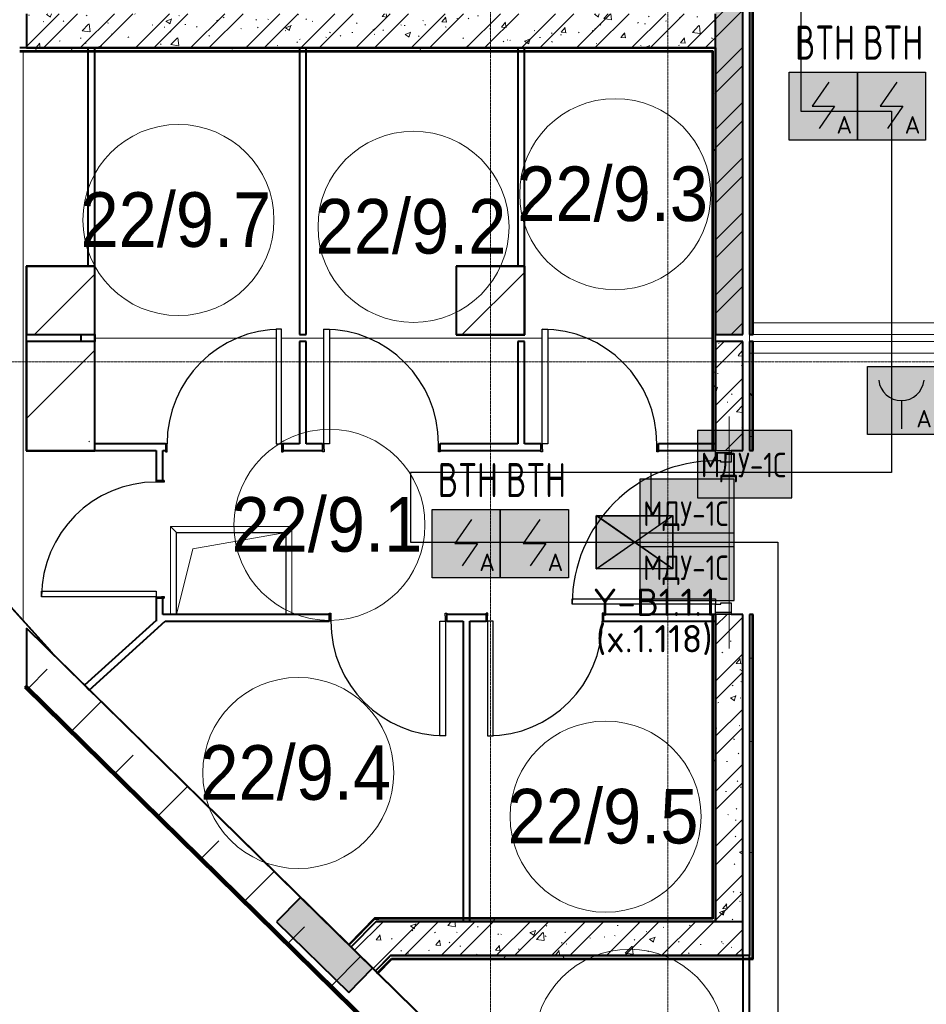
# Model space of a CAD drawing. Header units: millimetres. Extents: x -135639 to 224623, y -383017 to -59102.
# Tile 11 of 256: x 49144 to 55790, y -351022 to -343809. Entities that reach past the tile are written whole.
import ezdxf
from ezdxf.enums import TextEntityAlignment as Align

# ---------------------------------------------------------------- set-up
doc = ezdxf.new("R2010")
doc.units = ezdxf.units.MM
for name, pattern in [('CONTINOUS', [0]), ('Линия сетки', [25, 20, -2.5, 0, -2.5]), ('Штрих_3_1_5_', [4.5, 3, -1.5]), ('Штриховая_ш3 п1_5', [4.5, 3, -1.5])]:
    doc.linetypes.add(name, pattern=pattern)
for name, color, linetype, lineweight in [('A-000-M_MASS', 7, 'Continuous', 18), ('A-010-A_ROOM', 7, 'Continuous', 20), ('A-200-M_WALL', 7, 'Continuous', 18), ('A-200-M_WALL_EXT', 7, 'Continuous', 18), ('A-200-M_WALL_INT', 7, 'Continuous', 18), ('A-200-M_WALL_PAT', 7, 'Continuous', 40), ('A-314-M_WINDOW', 7, 'Continuous', 18), ('A-325-M_DOOR', 7, 'Continuous', 18), ('A-325-M_DOOR__FRAME', 7, 'Continuous', 30), ('A-325-M_DOOR_PANEL', 7, 'Continuous', 30), ('S-280-M_COLUMN', 7, 'Continuous', 18), ('S-280-M_STRUCT_FRAME', 7, 'Continuous', 18), ('Z-030-M_GRID', 7, 'Continuous', 9), ('Арматура воздуховодов', 7, 'Continuous', 18), ('ОС', 5, 'Continuous', 25), ('ПС', 7, 'Continuous', 40), ('СС-011-ПОЖ-СИГНАЛИЗАЦИЯ', 1, 'Continuous', 30)]:
    doc.layers.add(name, color=color, linetype=linetype, lineweight=lineweight)
doc.layers.add('A-010-M_ROOM_SEPARATION', color=4, linetype='Штриховая_ш3 п1_5', lineweight=40, true_color=0x00ffff)
doc.layers.add('ССПС', color=5, linetype='Continuous')
doc.styles.add('1111', font='isocpeur.ttf')
doc.styles.add('Arial_2', font='arial.ttf', dxfattribs={"width": 0.9, "height": 400})
doc.styles.add('ISOCPEUR', font='isocpeur.ttf', dxfattribs={"height": 300})
pattern_1 = [(50, (0, 0), (437.2423, -38.2536), [45.72, -502.92]), (355, (0, 0), (-84.5828, 458.5367), [36.576, -402.336]), (100.451, (36.44, -3.2), (352.662, 420.2802), [38.856, -427.416]), (46.184, (0, 121.9), (650.59, -100.9033), [68.58, -754.38]), (96.636, (54.2, 113.5), (569.766, 593.8263), [58.284, -641.125]), (351.184, (0, 121.9), (569.7716, 593.8214), [54.864, -603.504]), (21, (60.96, 91.44), (363.875, -245.4366), [45.72, -502.92]), (326, (60.96, 91.44), (148.3253, 442.0518), [36.576, -402.336]), (71.451, (91.3, 71), (512.201, 196.6115), [38.856, -427.416]), (37.5, (0, 0), (7.41278, 202.9318), [6.706, -390.754, 6.706, -401.726, -403.86]), (37.5, (0, 0), (7.41278, 202.9318), [-805.891, 6.706, -397.154]), (7.5, (0, 0), (160.36715, 240.43305), [6.706, -226.162, 6.706, -381.61, -153.924]), (7.5, (0, 0), (160.36715, 240.43305), [-621.182, 6.706, -147.218]), (327.5, (-135.94, 0), (325.41783, -13.7491), [6.706, -145.694, 6.706, -468.782, -630.936]), (327.5, (-135.94, 0), (325.41783, -13.7491), [-627.888, 6.706, -624.23]), (317.5, (-196.9, 0), (355.51, 61.0244), [6.706, -191.414, 6.706, -309.067, -448.056]), (317.5, (-196.9, 0), (355.51, 61.0244), [-513.893, 6.706, -441.35])]
pattern_2 = [(45, (0, 0), (-202.0558, 202.0558), []), (45, (134.7, 0), (-202.0558, 202.0558), [])]
pattern_3 = [(0, (0, 0), (812.8, 203.2), [67.056, -542.544, 67.056, -542.544, -3251.2]), (0, (0, 0), (812.8, 203.2), [-1219.2, 67.056, -1152.144, 67.056, -542.544, -1422.4]), (0, (0, 0), (812.8, 203.2), [-3048, 67.056, -339.344, 67.056, -948.944]), (120, (304.8, 101.6), (-582.37636, 602.30545), [67.056, -542.544, 67.056, -542.544, -3251.2]), (120, (304.8, 101.6), (-582.37636, 602.30545), [-1219.2, 67.056, -1152.144, 67.056, -542.544, -1422.4]), (120, (304.8, 101.6), (-582.37636, 602.30545), [-3048, 67.056, -339.344, 67.056, -948.944]), (240, (406.4, 508), (-230.42364, -805.50545), [67.056, -542.544, 67.056, -542.544, -3251.2]), (240, (406.4, 508), (-230.42364, -805.50545), [-1219.2, 67.056, -1152.144, 67.056, -542.544, -1422.4]), (240, (406.4, 508), (-230.42364, -805.50545), [-3048, 67.056, -339.344, 67.056, -948.944])]

# ---------------------------------------------------------------- blocks, each defined once
blk = doc.blocks.new('101_Дверь_Однопольная - _ПЧ_800х2000_Кладовая_Пр-4171002-B2_-11_400_')
at = {"layer": 'A-325-M_DOOR', "color": 253, "lineweight": 30, "true_color": 0xaaaaaa}
for p, q in [((-431, 25), (-430, 25)), ((-431, -35), (-431, 25)), ((-430, 25), (-430, -35)), ((430, -35), (430, 25)), ((430, 25), (431, 25)), ((431, 25), (431, -35)), ((-430, -35), (-431, -35)), ((431, -35), (430, -35))]:
    blk.add_line(p, q, dxfattribs=at)
at = {"layer": 'A-325-M_DOOR__FRAME', "color": 253, "true_color": 0xaaaaaa}
for p, q in [((-430, 25), (-420, 25)), ((-430, -35), (-430, 25)), ((-420, 25), (-420, -15)), ((420, 25), (430, 25)), ((420, -15), (420, 25)), ((430, 25), (430, -35)), ((-419, -35), (-430, -35)), ((-420, -15), (-419, -15)), ((-419, -15), (-419, -35)), ((419, -15), (420, -15)), ((419, -35), (419, -15)), ((430, -35), (419, -35))]:
    blk.add_line(p, q, dxfattribs=at)
at = {"layer": 'A-325-M_DOOR_PANEL', "color": 253, "true_color": 0xaaaaaa}
for p, q in [((-420, 865), (-380, 865)), ((-420, 25), (-420, 865)), ((-380, 865), (-380, 25)), ((-380, 25), (-420, 25))]:
    blk.add_line(p, q, dxfattribs=at)
blk.add_arc((-420, 25), 840, 0, 90, dxfattribs=at)
blk = doc.blocks.new('101_Дверь_Однопольная - _ПЧ_800х2000_Кладовая_Л-4171007-B2_-11_400_')
at = {"layer": 'A-325-M_DOOR', "color": 253, "lineweight": 30, "true_color": 0xaaaaaa}
for p, q in [((-430, 25), (-431, 25)), ((-431, 25), (-431, -35)), ((-430, -35), (-430, 25)), ((431, 25), (430, 25)), ((430, 25), (430, -35)), ((431, -35), (431, 25)), ((-431, -35), (-430, -35)), ((430, -35), (431, -35))]:
    blk.add_line(p, q, dxfattribs=at)
at = {"layer": 'A-325-M_DOOR__FRAME', "color": 253, "true_color": 0xaaaaaa}
for p, q in [((-420, 25), (-430, 25)), ((-430, 25), (-430, -35)), ((-420, -15), (-420, 25)), ((430, 25), (420, 25)), ((420, 25), (420, -15)), ((430, -35), (430, 25)), ((-430, -35), (-419, -35)), ((-419, -15), (-420, -15)), ((-419, -35), (-419, -15)), ((420, -15), (419, -15)), ((419, -15), (419, -35)), ((419, -35), (430, -35))]:
    blk.add_line(p, q, dxfattribs=at)
at = {"layer": 'A-325-M_DOOR_PANEL', "color": 253, "true_color": 0xaaaaaa}
for p, q in [((420, 865), (380, 865)), ((380, 865), (380, 25)), ((420, 25), (420, 865)), ((380, 25), (420, 25))]:
    blk.add_line(p, q, dxfattribs=at)
blk.add_arc((420, 25), 840, 90, 180, dxfattribs=at)
blk = doc.blocks.new('101_Дверь_Однопольная - _ПЧ_Мет_1000х2000_Блок кладовых_EI60_Пр-4427903-B2_-11_400_')
at = {"layer": 'A-325-M_DOOR', "color": 253, "lineweight": 30, "true_color": 0xaaaaaa}
for p, q in [((-600, 100), (-585, 100)), ((-600, -15), (-600, 100)), ((-585, 100), (-585, -15)), ((585, -15), (585, 100)), ((585, 100), (600, 100)), ((600, 100), (600, -15)), ((-585, -15), (-600, -15)), ((600, -15), (585, -15))]:
    blk.add_line(p, q, dxfattribs=at)
at = {"layer": 'A-325-M_DOOR__FRAME', "color": 253, "true_color": 0xaaaaaa}
for p, q in [((-585, 100), (-525, 100)), ((-585, -15), (-585, 100)), ((-525, 100), (-525, 60)), ((525, 100), (585, 100)), ((525, 60), (525, 100)), ((585, 100), (585, -15)), ((-525, 60), (-515, 60)), ((-515, 60), (-515, -15)), ((515, 60), (525, 60)), ((515, -15), (515, 60)), ((-515, -15), (-585, -15)), ((585, -15), (515, -15))]:
    blk.add_line(p, q, dxfattribs=at)
at = {"layer": 'A-325-M_DOOR_PANEL', "color": 253, "true_color": 0xaaaaaa}
for p, q in [((-525, 1150), (-485, 1150)), ((-525, 100), (-525, 1150)), ((-485, 1150), (-485, 100)), ((-485, 100), (-525, 100))]:
    blk.add_line(p, q, dxfattribs=at)
blk.add_arc((-525, 100), 1050, 0, 90, dxfattribs=at)
blk = doc.blocks.new('ПР - _ПЧ_1200_200_Оп250-250_Шаг300_Арм16_Арм10-V55-B2_-11_400_')
at = {"layer": 'S-280-M_STRUCT_FRAME', "color": 21, "true_color": 0xffaaaa}
for p, q in [((-850, 0), (850, 0)), ((-850, 0), (-600, 0)), ((-515, 0), (515, 0)), ((-515, 0), (515, 0)), ((600, 0), (850, 0))]:
    blk.add_line(p, q, dxfattribs=at)
blk = doc.blocks.new('105_Приямок_C крышкой - 600х800-V75-B2_-11_400_')
at = {"layer": 'A-314-M_WINDOW', "color": 253, "true_color": 0xaaaaaa}
for p, q in [((-445, -300), (-445, 345)), ((-445, 345), (445, 345)), ((445, 345), (445, -300))]:
    blk.add_line(p, q, dxfattribs=at)
at = {"layer": 'S-280-M_STRUCT_FRAME', "color": 253, "true_color": 0xaaaaaa}
for p, q in [((-400, 300), (-445, 345)), ((400, 300), (445, 345))]:
    blk.add_line(p, q, dxfattribs=at)
blk = doc.blocks.new('CP_ДШ_Hanytex_TopJoint 24C - CP_ДШ_Hanytex_TopJoint 24C-3950280-B2_-11_400_')
at = {"layer": 'A-000-M_MASS', "color": 253, "true_color": 0xaaaaaa}
for p, q in [((1425, 110), (0, 110)), ((1425, 25), (0, 25)), ((0, 25), (0, -25)), ((0, -25), (0, 25)), ((1450, -25), (1450, 25)), ((1450, 25), (1450, -25)), ((0, -25), (1425, -25)), ((1425.1, -110), (0, -110))]:
    blk.add_line(p, q, dxfattribs=at)
blk = doc.blocks.new('180_ДефШов_ОснЛиния_ - Накладной профиль шир_ 50 мм Пол-3658726-B2_-11_400_')
at = {"layer": 'A-000-M_MASS', "color": 253, "true_color": 0xaaaaaa}
for p, q in [((0, 0), (130, 0)), ((170, 0), (1375, 0))]:
    blk.add_line(p, q, dxfattribs=at)
blk = doc.blocks.new('180_ДефШов_ОснЛиния_ - Накладной профиль шир_ 50 мм Пол-V128-B2_-11_400_')
at = {"layer": 'A-000-M_MASS', "color": 253, "true_color": 0xaaaaaa}
for p, q in [((0, 0), (1330, 0)), ((1370, 0), (1680, 0)), ((1720, 0), (2650, 0))]:
    blk.add_line(p, q, dxfattribs=at)
blk = doc.blocks.new('180_ДефШов_ОснЛиния_ - Накладной профиль шир_ 50 мм Пол-3658853-B2_-11_400_')
at = {"layer": 'A-000-M_MASS', "color": 253, "true_color": 0xaaaaaa}
blk.add_line((25, 0), (1600, 0), dxfattribs=at)
blk = doc.blocks.new('180_ДефШов_ОснЛиния_ - Накладной профиль шир_ 50 мм Пол-3658839-B2_-11_400_')
at = {"layer": 'A-000-M_MASS', "color": 253, "true_color": 0xaaaaaa}
for p, q in [((0, 0), (1243.7, 0)), ((1246.5, 0), (1250, 0))]:
    blk.add_line(p, q, dxfattribs=at)
blk = doc.blocks.new('180_ДефШов_ОснЛиния_ - Накладной профиль Угловой шир_ 50 мм Пол-3658716-B2_-11_400_')
at = {"layer": 'A-000-M_MASS', "color": 253, "true_color": 0xaaaaaa}
blk.add_line((0, 0), (1350, 0), dxfattribs=at)
blk = doc.blocks.new('180_ДефШов_ОснЛиния_ - Накладной профиль Угловой шир_ 50 мм Пол-3647981-B2_-11_400_')
at = {"layer": 'A-000-M_MASS', "color": 253, "true_color": 0xaaaaaa}
blk.add_line((0, 0), (500, 0), dxfattribs=at)
blk = doc.blocks.new('135_SLK_GD_AR_rvt-1-B2_-11_400_')
at = {"layer": 'A-200-M_WALL_PAT', "lineweight": 9, "true_color": 0xaaaaaa}
h = blk.add_hatch(dxfattribs=at)
h.set_pattern_fill('FP_1', color=253, style=0, pattern_type=2)
h.set_pattern_definition(pattern_1)
h.paths.add_polyline_path([(63000, 15600), (63000, 20750), (62800, 20750), (62800, 15600)])
h.paths.add_polyline_path([(62800, 21950), (63000, 21950), (63000, 25110), (62800, 25110), (62800, 22000)])
h.paths.add_polyline_path([(63000, 26310), (63000, 40050), (62800, 40050), (62800, 26310), (62915, 26310)])
h = blk.add_hatch(dxfattribs=at)
h.set_pattern_fill('FP_2', color=253, style=0, pattern_type=2)
h.set_pattern_definition(pattern_2)
h.paths.add_polyline_path([(63000, 15600), (63000, 20750), (62800, 20750), (62800, 15600)])
h.paths.add_polyline_path([(62800, 21950), (63000, 21950), (63000, 25110), (62800, 25110), (62800, 22000)])
h.paths.add_polyline_path([(63000, 26310), (63000, 40050), (62800, 40050), (62800, 26310), (62915, 26310)])
h = blk.add_hatch(dxfattribs=at)
h.set_pattern_fill('FP_4', color=253, style=0, pattern_type=2)
h.set_pattern_definition(pattern_3)
h.paths.add_polyline_path([(63050, 15600), (63070, 15600), (63070, 20750), (63050, 20750), (63050, 16243.1)])
h.paths.add_polyline_path([(63070, 21950), (63070, 25110), (63050, 25110), (63050, 21950)])
h.paths.add_polyline_path([(63070, 26310), (63070, 40050), (63050, 40050), (63050, 26310)])
h = blk.add_hatch(dxfattribs=at)
h.set_pattern_fill('FP_1', color=253, style=0, pattern_type=2)
h.set_pattern_definition(pattern_1)
h.paths.add_polyline_path([(62775, 17700), (62800, 17700), (62800, 17950), (57750, 17950), (57750, 17700), (61400, 17700)])
h = blk.add_hatch(dxfattribs=at)
h.set_pattern_fill('FP_2', color=253, style=0, pattern_type=2)
h.set_pattern_definition(pattern_2)
h.paths.add_polyline_path([(62775, 17700), (62800, 17700), (62800, 17950), (57750, 17950), (57750, 17700), (61400, 17700)])
h = blk.add_hatch(dxfattribs=at)
h.set_pattern_fill('FP_4', color=253, style=0, pattern_type=2)
h.set_pattern_definition(pattern_3)
h.paths.add_polyline_path([(62775, 17680), (62780, 17680), (62780, 17700), (57750, 17700), (57750, 17680), (60342.3, 17680)])
h = blk.add_hatch(dxfattribs=at)
h.set_pattern_fill('FP_4', color=253, style=0, pattern_type=2)
h.set_pattern_definition(pattern_3)
h.paths.add_polyline_path([(62780, 15600), (62800, 15600), (62800, 17700), (62780, 17700), (62780, 16243.1)])
h = blk.add_hatch(dxfattribs=at)
h.set_pattern_fill('FP_4', color=253, style=0, pattern_type=2)
h.set_pattern_definition(pattern_3)
h.paths.add_polyline_path([(62800, 11320), (62800, 13550), (62780, 13550), (62780, 11320)])
h.paths.add_polyline_path([(62800, 14750), (62800, 15550), (62780, 15550), (62780, 14750)])
h = blk.add_hatch(dxfattribs=at)
h.set_pattern_fill('FP_1', color=253, style=0, pattern_type=2)
h.set_pattern_definition(pattern_1)
h.paths.add_polyline_path([(63000, 11300), (63000, 13550), (62800, 13550), (62800, 11300)])
h.paths.add_polyline_path([(62800, 14750), (63000, 14750), (63000, 15550), (62800, 15550), (62800, 14800)])
h = blk.add_hatch(dxfattribs=at)
h.set_pattern_fill('FP_2', color=253, style=0, pattern_type=2)
h.set_pattern_definition(pattern_2)
h.paths.add_polyline_path([(63000, 11300), (63000, 13550), (62800, 13550), (62800, 11300)])
h.paths.add_polyline_path([(62800, 14750), (63000, 14750), (63000, 15550), (62800, 15550), (62800, 14800)])
h = blk.add_hatch(dxfattribs=at)
h.set_pattern_fill('FP_4', color=253, style=0, pattern_type=2)
h.set_pattern_definition(pattern_3)
h.paths.add_polyline_path([(63070, 11030), (63070, 13550), (63050, 13550), (63050, 11030)])
h.paths.add_polyline_path([(63070, 14750), (63070, 15550), (63050, 15550), (63050, 14750)])
at = {"layer": 'A-200-M_WALL_PAT', "lineweight": 18, "true_color": 0xcbcbcb}
blk.add_hatch(color=9, dxfattribs=at).paths.add_polyline_path([(60111.4, 10779.6), (60286.5, 10958), (59758.6, 11476.5), (59583.4, 11298.1), (59974.3, 10914.2)])
at = {"layer": 'A-200-M_WALL_PAT', "lineweight": 9, "true_color": 0xaaaaaa}
h = blk.add_hatch(dxfattribs=at)
h.set_pattern_fill('FP_1', color=253, style=0, pattern_type=2)
h.set_pattern_definition(pattern_1)
h.paths.add_polyline_path([(60307.7, 10938.7), (60662.5, 11300), (60312.1, 11300), (60129.3, 11113.9)])
h = blk.add_hatch(dxfattribs=at)
h.set_pattern_fill('FP_2', color=253, style=0, pattern_type=2)
h.set_pattern_definition(pattern_2)
h.paths.add_polyline_path([(60307.7, 10938.7), (60662.5, 11300), (60312.1, 11300), (60129.3, 11113.9)])
h = blk.add_hatch(dxfattribs=at)
h.set_pattern_fill('FP_4', color=253, style=0, pattern_type=2)
h.set_pattern_definition(pattern_3)
h.paths.add_polyline_path([(60342.3, 11300), (62800, 11300), (62800, 11320), (60331.7, 11320), (60312.1, 11300)])
h = blk.add_hatch(dxfattribs=at)
h.set_pattern_fill('FP_1', color=253, style=0, pattern_type=2)
h.set_pattern_definition(pattern_1)
h.paths.add_polyline_path([(63000, 11050), (63000, 11300), (60662.5, 11300), (60417, 11050), (61728.8, 11050)])
h = blk.add_hatch(dxfattribs=at)
h.set_pattern_fill('FP_2', color=253, style=0, pattern_type=2)
h.set_pattern_definition(pattern_2)
h.paths.add_polyline_path([(63000, 11050), (63000, 11300), (60662.5, 11300), (60417, 11050), (61728.8, 11050)])
h = blk.add_hatch(dxfattribs=at)
h.set_pattern_fill('FP_4', color=253, style=0, pattern_type=2)
h.set_pattern_definition(pattern_3)
h.paths.add_polyline_path([(63050, 11030), (63050, 11050), (60417, 11050), (60397.3, 11030), (61728.8, 11030)])
h = blk.add_hatch(dxfattribs=at)
h.set_pattern_fill('FP_4', color=253, style=0, pattern_type=2)
h.set_pattern_definition(pattern_3)
h.paths.add_polyline_path([(60321.2, 10923.9), (60425.4, 11030), (60397.3, 11030), (60306.9, 10938)])
at = {"layer": 'A-010-M_ROOM_SEPARATION', "color": 131, "linetype": 'Штрих_3_1_5_', "true_color": 0xaaffff}
blk.add_line((58150, 15550), (58150, 15600), dxfattribs=at)
at = {"layer": 'A-200-M_WALL', "color": 253, "lineweight": 40, "true_color": 0xaaaaaa}
for p, q in [((63070, 15600), (63070, 20750)), ((62800, 17700), (62800, 17950)), ((57700, 17680), (57750, 17680)), ((57750, 17700), (58200, 17700)), ((62775, 17700), (57750, 17700)), ((57750, 17680), (62775, 17680)), ((58200, 17700), (58250, 17700)), ((58250, 17700), (58200, 17700)), ((58250, 17700), (59750, 17700)), ((59750, 17700), (59800, 17700)), ((59800, 17700), (59750, 17700)), ((59800, 17700), (61350, 17700)), ((61350, 17700), (61400, 17700)), ((61400, 17700), (61350, 17700)), ((61400, 17700), (62775, 17700)), ((62780, 17700), (62775, 17700)), ((62775, 17680), (62780, 17680)), ((62780, 17680), (62780, 15600)), ((62800, 17700), (62800, 15600)), ((62800, 15600), (62800, 17700)), ((62780, 15600), (62780, 15550)), ((62780, 15550), (62780, 14750)), ((62800, 15550), (62800, 14800)), ((62800, 14800), (62800, 15550)), ((63070, 14750), (63070, 15550)), ((62800, 14750), (62800, 14800)), ((62800, 14800), (62800, 14750)), ((62800, 14750), (62800, 14800)), ((58700, 13506.6), (58700, 13500)), ((62780, 13550), (62780, 11325)), ((62800, 13500), (62800, 13550)), ((62800, 13550), (62800, 13500)), ((62800, 13500), (62800, 13550)), ((62800, 13500), (62800, 11325)), ((62800, 11325), (62800, 13500)), ((63070, 11030), (63070, 13550)), ((59758.6, 11476.5), (59583.4, 11298.1)), ((60286.5, 10958), (59758.6, 11476.5)), ((59583.4, 11298.1), (60111.4, 10779.6)), ((60303.7, 11320), (60115.7, 11128.6)), ((60312.1, 11300), (60130, 11114.5)), ((60130, 11114.5), (60312.1, 11300)), ((60303.7, 11320), (60331.7, 11320)), ((62780, 11320), (60331.7, 11320)), ((60950, 11300), (60662.5, 11300)), ((60662.5, 11300), (60950, 11300)), ((60950, 11300), (61000, 11300)), ((61000, 11300), (60950, 11300)), ((60950, 11300), (61000, 11300)), ((62800, 11300), (61000, 11300)), ((61000, 11300), (62800, 11300)), ((62780, 11325), (62780, 11320)), ((62800, 11320), (62800, 11325)), ((62800, 11300), (63000, 11300)), ((60115.7, 11128.6), (60114.3, 11127.1)), ((60321.2, 10923.9), (60420.4, 11025)), ((60420.4, 11025), (60425.4, 11030)), ((60425.4, 11030), (63050, 11030)), ((63070, 11030), (63050, 11030)), ((60111.4, 10779.6), (60286.5, 10958))]:
    blk.add_line(p, q, dxfattribs=at)
at = {"layer": 'A-200-M_WALL_INT', "color": 253, "lineweight": 40, "true_color": 0xaaaaaa}
for p, q in [((63000, 15600), (63000, 20750)), ((63050, 20750), (63050, 15600)), ((63075, 15600), (63075, 20750)), ((57750, 17950), (57750, 17700)), ((57750, 17700), (57700, 17700)), ((57700, 17675), (57750, 17675)), ((57750, 17675), (62775, 17675)), ((58200, 17700), (58200, 16100)), ((58250, 16100), (58250, 17700)), ((59750, 17700), (59750, 15600)), ((59800, 15600), (59800, 17700)), ((61350, 17700), (61350, 16100)), ((61400, 16100), (61400, 17700)), ((62775, 17700), (62800, 17700)), ((62775, 17675), (62775, 15600)), ((62800, 17700), (62780, 17700)), ((55211.7, 16284.8), (57922.6, 13284.6)), ((57924, 13286), (55216.5, 16282.5)), ((57750, 16102), (57748, 16102)), ((57748, 16102), (57748, 14750)), ((58252, 16102), (57750, 16102)), ((58252, 16100), (58252, 16102)), ((58252, 14748), (58252, 16100)), ((60900, 16102), (60898, 16102)), ((60898, 16102), (60898, 15600)), ((61400, 16102), (60900, 16102)), ((61402, 16102), (61400, 16102)), ((61402, 15598), (61402, 16102)), ((57750, 15550), (57750, 15600)), ((58250, 15600), (58250, 15550)), ((59750, 15600), (59800, 15600)), ((60898, 15600), (60898, 15598)), ((60898, 15598), (61400, 15598)), ((61400, 15598), (61402, 15598)), ((62775, 15600), (62775, 15550)), ((62800, 15600), (63000, 15600)), ((62800, 15550), (62800, 15600)), ((63050, 15600), (63075, 15600)), ((59800, 15550), (59750, 15550)), ((59750, 15550), (59750, 14800)), ((59800, 14800), (59800, 15550)), ((61400, 15550), (61350, 15550)), ((61350, 15550), (61350, 14800)), ((61400, 14800), (61400, 15550)), ((62775, 15550), (62775, 14750)), ((63000, 15550), (62800, 15550)), ((63000, 14750), (63000, 15550)), ((63050, 15550), (63050, 14750)), ((63075, 15550), (63050, 15550)), ((63075, 14750), (63075, 15550)), ((58769, 14800), (58250, 14800)), ((59750, 14800), (59631, 14800)), ((59919, 14800), (59800, 14800)), ((61350, 14800), (60781, 14800)), ((61519, 14800), (61400, 14800)), ((62800, 14800), (62381, 14800)), ((57748, 14750), (57748, 14748)), ((57748, 14748), (58250, 14748)), ((58250, 14750), (58700, 14750)), ((58250, 14748), (58252, 14748)), ((58700, 14750), (58700, 14531)), ((58750, 14750), (58769, 14750)), ((58750, 14531), (58750, 14750)), ((59631, 14750), (59919, 14750)), ((60781, 14750), (61519, 14750)), ((62381, 14750), (62800, 14750)), ((62775, 14750), (62800, 14750)), ((62915, 14750), (63000, 14750)), ((63050, 14750), (63075, 14750)), ((58700, 13669), (58700, 13550)), ((58750, 13550), (58750, 13669)), ((58700, 13506.6), (58174.7, 13031.9)), ((58208.2, 12994.8), (58767.2, 13500)), ((58700, 13550), (58700, 13506.6)), ((59969, 13550), (58750, 13550)), ((58767.2, 13500), (59969, 13500)), ((61119, 13550), (60831, 13550)), ((60831, 13500), (60950, 13500)), ((60950, 13500), (60950, 11300)), ((61000, 13500), (61119, 13500)), ((61000, 11300), (61000, 13500)), ((62800, 13550), (61981, 13550)), ((61981, 13500), (62800, 13500)), ((62800, 13550), (62775, 13550)), ((62775, 13550), (62775, 11325)), ((63000, 13550), (62915, 13550)), ((63000, 11300), (63000, 13550)), ((63050, 13550), (63050, 11050)), ((63075, 13550), (63050, 13550)), ((63075, 11025), (63075, 13550)), ((57922.6, 13284.6), (57920, 13282)), ((57920, 13282), (57921.4, 13280.6)), ((57921.4, 13280.6), (57959, 13243.8)), ((57922.8, 13282), (57925.4, 13284.6)), ((57960.4, 13245.2), (57922.8, 13282)), ((57925.4, 13284.6), (57924, 13286)), ((57959, 13243.8), (60114.3, 11127.1)), ((60112.1, 11132.1), (57960.4, 13245.2)), ((58174.7, 13031.9), (58208.2, 12994.8)), ((60301.6, 11325), (60112.1, 11132.1)), ((60308.6, 11325), (60301.6, 11325)), ((60336.6, 11325), (60308.6, 11325)), ((60662.5, 11300), (60312.1, 11300)), ((60312.1, 11300), (60662.5, 11300)), ((62775, 11325), (60336.6, 11325)), ((62800, 11325), (62800, 11300)), ((62800, 11300), (62800, 11320)), ((63000, 11050), (63000, 11300)), ((60114.3, 11127.1), (60128.6, 11113.1)), ((60128.6, 11113.1), (60130, 11114.5)), ((60130, 11114.5), (60129.3, 11113.9)), ((60129.3, 11113.9), (60307.7, 10938.7)), ((60307.7, 10938.7), (60417, 11050)), ((60417, 11050), (60397.3, 11030)), ((60417, 11050), (63000, 11050)), ((63050, 11050), (60417, 11050)), ((63000, 11050), (63000, 9914.8)), ((63050, 11050), (63000, 11050)), ((63050, 9914.8), (63050, 11050)), ((60392.4, 11025), (60306.9, 10938)), ((60324.8, 10920.4), (60427.5, 11025)), ((60397.3, 11030), (60392.4, 11025)), ((60427.5, 11025), (63050, 11025)), ((63050, 11025), (63070, 11025)), ((63070, 11025), (63075, 11025)), ((60306.9, 10938), (60324.8, 10920.4)), ((60326.2, 10921.9), (60324.8, 10920.4)), ((60324.8, 10920.4), (62174.7, 9103.8)), ((62177.5, 9103.8), (60326.2, 10921.9))]:
    blk.add_line(p, q, dxfattribs=at)
at = {"layer": 'A-000-M_MASS', "color": 253, "lineweight": 18, "true_color": 0xaaaaaa}
for name, p, rotation in [('180_ДефШов_ОснЛиния_ - Накладной профиль шир_ 50 мм Пол-3658853-B2_-11_400_', (57725, 17700), 270), ('180_ДефШов_ОснЛиния_ - Накладной профиль Угловой шир_ 50 мм Пол-3658716-B2_-11_400_', (57725, 16100), 270.0000000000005), ('CP_ДШ_Hanytex_TopJoint 24C - CP_ДШ_Hanytex_TopJoint 24C-3950280-B2_-11_400_', (64500, 15575), 180), ('180_ДефШов_ОснЛиния_ - Накладной профиль шир_ 50 мм Пол-3658839-B2_-11_400_', (57725, 14750), 270)]:
    blk.add_blockref(name, p, dxfattribs=dict(at, rotation=rotation))
for name, p in [('180_ДефШов_ОснЛиния_ - Накладной профиль шир_ 50 мм Пол-V128-B2_-11_400_', (58250, 15575)), ('180_ДефШов_ОснЛиния_ - Накладной профиль Угловой шир_ 50 мм Пол-3647981-B2_-11_400_', (60900, 15575)), ('180_ДефШов_ОснЛиния_ - Накладной профиль шир_ 50 мм Пол-3658726-B2_-11_400_', (61400, 15575))]:
    blk.add_blockref(name, p, dxfattribs=at)
at = {"layer": 'A-314-M_WINDOW', "color": 253, "lineweight": 18, "true_color": 0xaaaaaa}
blk.add_blockref('105_Приямок_C крышкой - 600х800-V75-B2_-11_400_', (59250, 13850), dxfattribs=at)
at = {"layer": 'A-325-M_DOOR', "color": 253, "lineweight": 18, "true_color": 0xaaaaaa}
for name, p in [('101_Дверь_Однопольная - _ПЧ_800х2000_Кладовая_Л-4171007-B2_-11_400_', (59200, 14775)), ('101_Дверь_Однопольная - _ПЧ_800х2000_Кладовая_Пр-4171002-B2_-11_400_', (60350, 14775)), ('101_Дверь_Однопольная - _ПЧ_800х2000_Кладовая_Пр-4171002-B2_-11_400_', (61950, 14775))]:
    blk.add_blockref(name, p, dxfattribs=at)
for name, p, rotation in [('101_Дверь_Однопольная - _ПЧ_Мет_1000х2000_Блок кладовых_EI60_Пр-4427903-B2_-11_400_', (62900, 14150), 89.9999999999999), ('101_Дверь_Однопольная - _ПЧ_800х2000_Кладовая_Пр-4171002-B2_-11_400_', (58725, 14100), 90), ('101_Дверь_Однопольная - _ПЧ_800х2000_Кладовая_Пр-4171002-B2_-11_400_', (60400, 13525), 180), ('101_Дверь_Однопольная - _ПЧ_800х2000_Кладовая_Л-4171007-B2_-11_400_', (61550, 13525), 180)]:
    blk.add_blockref(name, p, dxfattribs=dict(at, rotation=rotation))
at = {"layer": 'S-280-M_STRUCT_FRAME', "color": 253, "lineweight": 18, "true_color": 0xaaaaaa, "rotation": 89.9999999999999}
blk.add_blockref('ПР - _ПЧ_1200_200_Оп250-250_Шаг300_Арм16_Арм10-V55-B2_-11_400_', (62900, 14150), dxfattribs=at)
blk = doc.blocks.new('Бетон-Прямоугольная-Колонна - CLM_Подземные этажи_В40-500х800-V163-B2_-11_400_')
at = {"layer": 'S-280-M_COLUMN', "lineweight": 9, "true_color": 0xaaaaaa}
h = blk.add_hatch(dxfattribs=at)
h.set_pattern_fill('FP_42', color=253, style=0, pattern_type=2)
h.set_pattern_definition([(45, (-58000, -15150), (-628.618, 628.618), []), (45, (-57371.4, -15150), (-628.618, 628.618), [1111.25, -222.25, 6.706, -215.544])])
h.paths.add_polyline_path([(250, -400), (250, 400), (-250, 400), (-250, -400)])
at = {"layer": 'S-280-M_COLUMN', "color": 253, "lineweight": 40, "true_color": 0xaaaaaa}
for p, q in [((250, 400), (-250, 400)), ((-250, 400), (-250, -400)), ((250, -400), (250, 400)), ((-250, -400), (250, -400))]:
    blk.add_line(p, q, dxfattribs=at)
blk = doc.blocks.new('ADSK_ОбобщеннаяМодель_ОтверстиеПрямоугольное_вПерекрытии - ADSK_ОтверстиеПрямоугольное_вПерекрытии-V241-B2_-11_400_')
at = {"layer": 'A-000-M_MASS', "color": 253, "lineweight": 30, "true_color": 0xaaaaaa}
for p, q in [((-400, 300), (400, 300)), ((-400, -300), (-400, 300)), ((400, 300), (400, -300))]:
    blk.add_line(p, q, dxfattribs=at)
at = {"layer": 'A-000-M_MASS', "color": 253, "true_color": 0xaaaaaa}
for p, q in [((-280, 180), (400, 300)), ((-400, -300), (-280, 180))]:
    blk.add_line(p, q, dxfattribs=at)
blk = doc.blocks.new('135_SLK_GD_KR_rvt-1-B2_-11_400_')
at = {"layer": 'A-200-M_WALL_PAT', "lineweight": 9, "true_color": 0xaaaaaa}
h = blk.add_hatch(dxfattribs=at)
h.set_pattern_fill('FP_5', color=253, style=0, pattern_type=2)
h.set_pattern_definition([(45, (0, 0), (-628.618, 628.618), []), (45, (628.6, 0), (-628.618, 628.618), [1111.25, -222.25, 6.706, -215.544])])
h.paths.add_polyline_path([(87682.3, -16366.5), (87870.1, -16130.4), (62215.4, 9063.8), (62160, 9063.8), (62160, 9103.8), (62174.7, 9103.8), (57750, 13449), (57750, 13028.5), (87034.2, -15730)])
at = {"layer": 'A-200-M_WALL', "color": 253, "lineweight": 40, "true_color": 0xaaaaaa}
for p, q in [((57741.7, 13022.6), (87891.2, -16585.9)), ((57744.6, 13025.4), (87893.7, -16582.7)), ((57747.4, 13028.3), (87896.2, -16579.6))]:
    blk.add_line(p, q, dxfattribs=at)
at = {"layer": 'A-200-M_WALL_EXT', "color": 253, "lineweight": 40, "true_color": 0xaaaaaa}
for p, q in [((62174.7, 9103.8), (57750, 13449)), ((57750, 13449), (57750, 13028.5)), ((57748.8, 13029.7), (57734.7, 13015.5)), ((57734.7, 13015.5), (87884.9, -16593.7)), ((87897.4, -16578), (57748.8, 13029.7)), ((57750, 13028.5), (87682.3, -16366.5))]:
    blk.add_line(p, q, dxfattribs=at)
at = {"layer": 'A-000-M_MASS', "color": 253, "lineweight": 18, "true_color": 0xaaaaaa}
blk.add_blockref('ADSK_ОбобщеннаяМодель_ОтверстиеПрямоугольное_вПерекрытии - ADSK_ОтверстиеПрямоугольное_вПерекрытии-V241-B2_-11_400_', (59250, 13850), dxfattribs=at)
at = {"layer": 'S-280-M_COLUMN', "color": 253, "lineweight": 18, "true_color": 0xaaaaaa}
blk.add_blockref('Бетон-Прямоугольная-Колонна - CLM_Подземные этажи_В40-500х800-V163-B2_-11_400_', (58000, 15150), dxfattribs=at)
blk = doc.blocks.new('Бетон-Прямоугольная-Колонна - CLM_Подземные этажи_В50-500х500-V272-B2_-11_400_')
at = {"layer": 'S-280-M_COLUMN', "lineweight": 9, "true_color": 0xaaaaaa}
h = blk.add_hatch(dxfattribs=at)
h.set_pattern_fill('FP_151', color=253, style=0, pattern_type=2)
h.set_pattern_definition([(45, (-58000, -15850), (-628.618, 628.618), []), (45, (-57371.4, -15850), (-628.618, 628.618), [1111.25, -222.25, 6.706, -215.544])])
h.paths.add_polyline_path([(250, -250), (250, 250), (-250, 250), (-250, -250)])
at = {"layer": 'S-280-M_COLUMN', "color": 253, "lineweight": 40, "true_color": 0xaaaaaa}
for p, q in [((250, 250), (-250, 250)), ((-250, 250), (-250, -250)), ((250, -250), (250, 250)), ((-250, -250), (250, -250))]:
    blk.add_line(p, q, dxfattribs=at)
blk = doc.blocks.new('Бетон-Прямоугольная-Колонна - CLM_Подземные этажи_В50-500х500-V273-B2_-11_400_')
at = {"layer": 'S-280-M_COLUMN', "lineweight": 9, "true_color": 0xaaaaaa}
h = blk.add_hatch(dxfattribs=at)
h.set_pattern_fill('FP_152', color=253, style=0, pattern_type=2)
h.set_pattern_definition([(45, (-61150, -15850), (-628.618, 628.618), []), (45, (-60521.4, -15850), (-628.618, 628.618), [1111.25, -222.25, 6.706, -215.544])])
h.paths.add_polyline_path([(250, -250), (250, 250), (-250, 250), (-250, -250)])
at = {"layer": 'S-280-M_COLUMN', "color": 253, "lineweight": 40, "true_color": 0xaaaaaa}
for p, q in [((250, 250), (-250, 250)), ((-250, 250), (-250, -250)), ((250, -250), (250, 250)), ((-250, -250), (250, -250))]:
    blk.add_line(p, q, dxfattribs=at)
blk = doc.blocks.new('135_SLK_K1-2-3_KR_rvt-1-B2_-11_400_')
at = {"layer": 'S-280-M_COLUMN', "color": 253, "lineweight": 18, "true_color": 0xaaaaaa}
for name, p in [('Бетон-Прямоугольная-Колонна - CLM_Подземные этажи_В50-500х500-V272-B2_-11_400_', (58000, 15850)), ('Бетон-Прямоугольная-Колонна - CLM_Подземные этажи_В50-500х500-V273-B2_-11_400_', (61150, 15850))]:
    blk.add_blockref(name, p, dxfattribs=at)
blk = doc.blocks.new('050_Марка_Помещение - Номер-620969-B2_-11_400_')
at = {"layer": 'A-010-A_ROOM', "color": 253, "true_color": 0xaaaaaa}
blk.add_circle((0, 0), 3.5, dxfattribs=at)
blk = doc.blocks.new('-2 этаж')
at = {"layer": 'Z-030-M_GRID', "color": 253, "linetype": 'Линия сетки', "true_color": 0xaaaaaa}
for p, q in [((320242.3, -369624.6), (320242.3, -260673.7)), ((321542.3, -367088.3), (321542.3, -260673.1)), ((415042.8, -334527.3), (255413, -334527.3))]:
    blk.add_line(p, q, dxfattribs=at)
at = {"lineweight": 5}
for name in ['135_SLK_GD_KR_rvt-1-B2_-11_400_', '135_SLK_GD_AR_rvt-1-B2_-11_400_', '135_SLK_K1-2-3_KR_rvt-1-B2_-11_400_']:
    blk.add_blockref(name, (259092.3, -349927.3), dxfattribs=at)
at = {"layer": 'A-010-A_ROOM', "color": 253, "true_color": 0xaaaaaa, "xscale": 199.9999999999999, "yscale": 199.9999999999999, "zscale": 199.9999999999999}
for p in [(321157, -333298.9), (317956, -333488), (319678.9, -333537.5), (319062.9, -335721.6), (318834.2, -337538.9), (321086.8, -337859), (321262.5, -339530.4)]:
    blk.add_blockref('050_Марка_Помещение - Номер-620969-B2_-11_400_', p, dxfattribs=at)
at = {"layer": 'A-010-A_ROOM', "color": 253, "lineweight": 9, "true_color": 0xaaaaaa, "char_height": 400, "width": 1731.645, "attachment_point": 1, "style": 'Arial_2'}
for s, insert in [('22/9.3', (320439.2, -333095.5)), ('22/9.7', (317238.2, -333284.5)), ('22/9.2', (318961.2, -333334)), ('22/9.1', (318345.1, -335518.1)), ('22/9.4', (318116.5, -337335.5)), ('22/9.5', (320369.1, -337655.6))]:
    blk.add_mtext(s, dxfattribs=dict(at, insert=insert))
blk = doc.blocks.new('*U4706')
at = {"lineweight": 35, "true_color": 0xffffff}
h = blk.add_hatch(color=7, dxfattribs=at)
h.dxf.hatch_style = 1
h.paths.add_polyline_path([(0, 499.6), (0, 0), (499.6, 0), (499.6, 499.6)])
at = {"color": 1, "linetype": 'ByBlock', "lineweight": -2}
for p, q in [((289.5, 426.3), (166.9, 249.8)), ((166.9, 249.8), (332.7, 249.8)), ((332.7, 249.8), (219.3, 86.3))]:
    blk.add_line(p, q, dxfattribs=at)
at = {"color": 1, "linetype": 'ByBlock', "lineweight": -2, "ltscale": 0.1}
blk.add_lwpolyline([(0, 499.6), (499.6, 499.6), (499.6, 0), (0, 0)], close=True, dxfattribs=at)
at = {"color": 1, "linetype": 'ByBlock', "lineweight": -2, "ltscale": 1000, "style": '1111'}
blk.add_text('A', height=128.1, dxfattribs=at).set_placement((403.4, 49.2), align=Align.CENTER)
at = {"color": 0, "linetype": 'ByBlock', "lineweight": -2, "style": '1111'}
blk.add_attdef('INDEX', (-63.3, -234.7), '', height=125, dxfattribs=at)
at = {"color": 0, "linetype": 'ByBlock', "lineweight": -2, "style": '1111', "flags": 1}
for tag, p in [('NAME_DEVICE', (-64.1, -421.2)), ('NUM_POM', (-81.6, -847))]:
    blk.add_attdef(tag, p, '', height=125, dxfattribs=at)
at = {"color": 0, "linetype": 'ByBlock', "lineweight": -2, "style": '1111', "width": 0.7}
blk.add_attdef('NUM_DEVICE', (-64.1, -629.5), '', height=125, dxfattribs=at)
blk = doc.blocks.new('*U4714')
at = {"linetype": 'ByBlock', "lineweight": -2, "ltscale": 100}
h = blk.add_hatch(color=0, dxfattribs=at)
h.dxf.hatch_style = 1
h.paths.add_polyline_path([(0, 0), (139.7, 97.2), (0, 194.4)])
h.paths.add_polyline_path([(139.7, 97.2), (279.5, 0), (279.5, 194.4)])
at = {"linetype": 'CONTINOUS', "lineweight": 30, "ltscale": 100, "true_color": 0xffffff}
h = blk.add_hatch(color=7, dxfattribs=at)
h.dxf.hatch_style = 1
h.paths.add_polyline_path([(0, 194.4), (139.7, 97.2), (279.5, 194.4)])
h.paths.add_polyline_path([(0, 0), (279.5, 0), (139.7, 97.2)])
at = {"color": 0, "linetype": 'ByBlock', "lineweight": -2, "ltscale": 100}
for p, q in [((0, 194.4), (279.5, 0)), ((279.5, 194.4), (0, 0))]:
    blk.add_line(p, q, dxfattribs=at)
blk.add_lwpolyline([(279.5, 0), (0, 0), (0, 194.4), (279.5, 194.4)], close=True, dxfattribs=at)
blk = doc.blocks.new('ger')
at = {"lineweight": 40, "ltscale": 2, "true_color": 0xffffff}
h = blk.add_hatch(color=7, dxfattribs=at)
h.dxf.hatch_style = 1
h.paths.add_polyline_path([(491036.1, -67335.5), (491036.1, -66842.7), (490344.7, -66842.7), (490344.7, -67335.5)])
at = {"layer": 'ОС', "color": 1, "lineweight": 30}
blk.add_lwpolyline([(491036.1, -66842.7), (490344.7, -66842.7), (490344.7, -67335.5), (491036.1, -67335.5)], close=True, dxfattribs=at)
at = {"layer": 'ССПС', "color": 1, "lineweight": -2, "ltscale": 1000, "style": '1111', "width": 0.8}
blk.add_text('МДУ-1С', height=180, dxfattribs=at).set_placement((490370.6, -67185.8))
blk = doc.blocks.new('*U4717')
at = {"linetype": 'Continuous', "lineweight": -2, "true_color": 0xffffff}
h = blk.add_hatch(color=7, dxfattribs=at)
h.dxf.hatch_style = 1
h.paths.add_polyline_path([(499.6, 499.6), (0, 499.6), (0, 0), (499.6, 0)])
at = {"color": 1, "linetype": 'Continuous', "lineweight": -2}
blk.add_line((249.8, 249.8), (249.8, 43), dxfattribs=at)
blk.add_lwpolyline([(0, 499.6), (499.6, 499.6), (499.6, 0), (0, 0)], close=True, dxfattribs=at)
blk.add_arc((249.7, 417.1), 167.3, 186.44952, 353.58526, dxfattribs=at)
at = {"color": 1, "linetype": 'ByBlock', "lineweight": -2, "ltscale": 1000, "style": '1111'}
blk.add_text('A', height=128.1, dxfattribs=at).set_placement((416, 52.7), align=Align.CENTER)
at = {"color": 0, "linetype": 'Continuous', "lineweight": -2, "style": '1111'}
for tag, p in [('INDEX', (-63.3, -234.7)), ('NUM_DEVICE', (-64.1, -629.5))]:
    blk.add_attdef(tag, p, '', height=125, dxfattribs=at)
at = {"color": 0, "linetype": 'Continuous', "lineweight": -2, "style": '1111', "flags": 1}
for tag, p in [('NAME_DEVICE', (-64.1, -421.2)), ('NUM_POM', (-81.6, -847))]:
    blk.add_attdef(tag, p, '', height=125, dxfattribs=at)

msp = doc.modelspace()

# ---------------------------------------------------------------- linework, layer by layer
at = {"layer": 'СС-011-ПОЖ-СИГНАЛИЗАЦИЯ', "lineweight": 30}
msp.add_lwpolyline([(39683, -332919.6), (42997.6, -332919.6), (42997.6, -332118.3), (46048.2, -332118.3), (46048.2, -336456.5), (45038, -336456.5), (45038, -340583.8), (54870.1, -340583.8), (54870.1, -344479.4), (55535, -344479.4), (55535, -347126.3), (52008.2, -347126.3), (52008.2, -347636), (54702.3, -347636), (54702.3, -352337.3), (55845.8, -352337.3)], dxfattribs=at)
at = {"layer": 'СС-011-ПОЖ-СИГНАЛИЗАЦИЯ', "color": 30, "lineweight": 30, "true_color": 0xf26722}
msp.add_lwpolyline([(54111.5, -347126.3), (53771.6, -347126.3), (53771.6, -347442.2)], dxfattribs=at)

# ---------------------------------------------------------------- block references
at = {"color": 0}
msp.add_blockref('-2 этаж', (-267647.8, -11788.6), dxfattribs=at)
at = {"color": 7, "linetype": 'CONTINOUS', "lineweight": 30, "ltscale": 100}
msp.add_blockref('*U4717', (55357.3, -346848.9), dxfattribs=at)
at = {"layer": 'Арматура воздуховодов', "lineweight": 30}
for p in [(-436655.9, -280332.1), (-436655.9, -280728.4)]:
    msp.add_blockref('ger', p, dxfattribs=at)
at = {"layer": 'ПС', "color": 7, "linetype": 'CONTINOUS', "lineweight": 30, "ltscale": 100}
ref = msp.add_blockref('*U4706', (54784.8, -344692.6), dxfattribs=dict(at, xscale=1.000736, yscale=1.000736, zscale=1.000736))
ref.add_attrib('NUM_DEVICE', 'BTH', dxfattribs={"layer": '0', "color": 0, "linetype": 'ByBlock', "lineweight": -2, "ltscale": 100, "height": 250.18, "style": '1111', "width": 0.7}).set_placement((55046.6, -344102.1), align=Align.CENTER)
ref = msp.add_blockref('*U4706', (55284.8, -344692.6), dxfattribs=dict(at, xscale=1.000736, yscale=1.000736, zscale=1.000736))
ref.add_attrib('NUM_DEVICE', 'BTH', dxfattribs={"layer": '0', "color": 0, "linetype": 'ByBlock', "lineweight": -2, "ltscale": 100, "height": 250.18, "style": '1111', "width": 0.7}).set_placement((55546.5, -344102.1), align=Align.CENTER)
ref = msp.add_blockref('*U4706', (52167.2, -347897.2), dxfattribs=dict(at, xscale=1.000736, yscale=1.000736, zscale=1.000736))
ref.add_attrib('NUM_DEVICE', 'BTH', dxfattribs={"layer": '0', "color": 0, "linetype": 'ByBlock', "lineweight": -2, "ltscale": 100, "height": 250.18, "style": '1111', "width": 0.7}).set_placement((52429, -347306.7), align=Align.CENTER)
ref = msp.add_blockref('*U4706', (52667.2, -347897.2), dxfattribs=dict(at, xscale=1.000736, yscale=1.000736, zscale=1.000736))
ref.add_attrib('NUM_DEVICE', 'BTH', dxfattribs={"layer": '0', "color": 0, "linetype": 'ByBlock', "lineweight": -2, "ltscale": 100, "height": 250.18, "style": '1111', "width": 0.7}).set_placement((52928.9, -347306.7), align=Align.CENTER)
at = {"layer": 'ПС', "color": 30, "linetype": 'Continuous', "lineweight": 30, "ltscale": 100, "xscale": 2, "yscale": 2, "zscale": 2, "rotation": 180}
for p in [(53929.5, -347443.6), (53930.5, -347442.2)]:
    msp.add_blockref('*U4714', p, dxfattribs=at)
at = {"layer": 'СС-011-ПОЖ-СИГНАЛИЗАЦИЯ', "lineweight": 30}
msp.add_blockref('ger', (-436233.1, -279975.7), dxfattribs=at)

# ---------------------------------------------------------------- texts
at = {"color": 7, "linetype": 'Continuous', "insert": (53388.7, -347977), "char_height": 200, "attachment_point": 1, "line_spacing_factor": 1.1, "style": 'ISOCPEUR'}
msp.add_mtext_dynamic_manual_height_columns('\\pxsm0.8,qc;{\\C256;Y-В1.1.1\\P(x.1.118)}', width=813.716, gutter_width=2478.4, heights=[735.9], dxfattribs=at)

doc.saveas('drawing.dxf')
